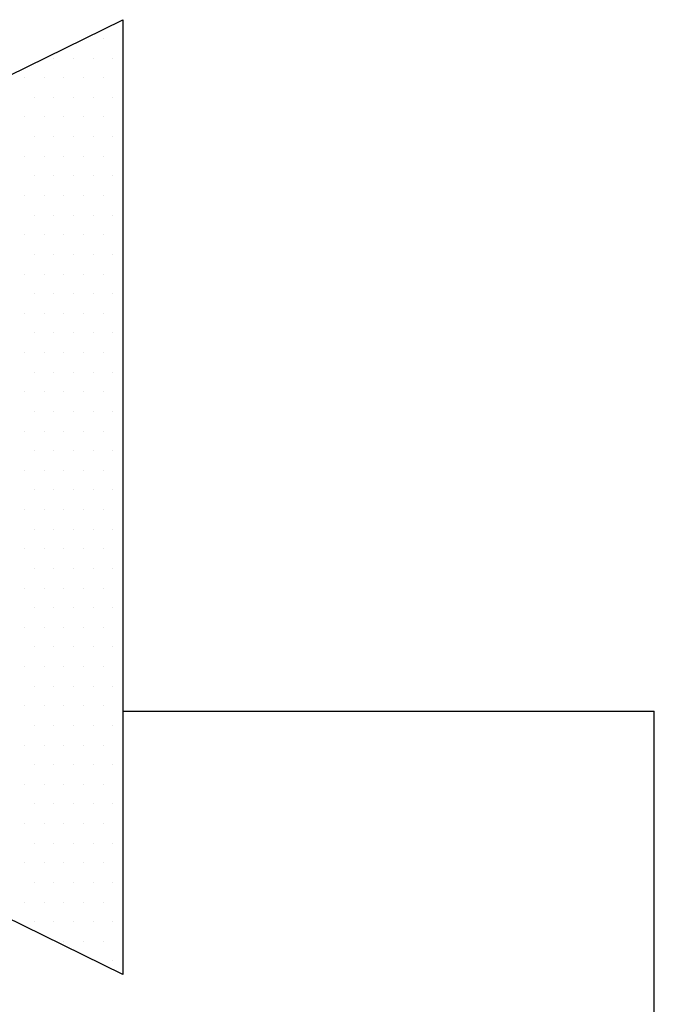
# Model space of a CAD drawing. Header units: millimetres. Extents: x 472 to 1299, y 510 to 798.
# Tile 42 of 69: x 989.36 to 991.36, y 628.2 to 631.31. Entities that reach past the tile are written whole.
import ezdxf
from ezdxf.enums import TextEntityAlignment as Align

# ---------------------------------------------------------------- set-up
doc = ezdxf.new("R2010")
doc.units = ezdxf.units.MM
doc.header["$LTSCALE"] = 4
doc.layers.add('ARMATURA', color=7, linetype='Continuous')
doc.layers.add('KKS_1', color=7, linetype='Continuous', lineweight=5)
doc.styles.get("Standard").update_dxf_attribs({"font": 'ISOCP.SHX'})

# ---------------------------------------------------------------- blocks, each defined once
blk = doc.blocks.new('*X17')
at = {"color": 0, "linetype": 'Continuous'}
for p, q in [((-3.09375, 1.4375), (-3.09375, 1.4375)), ((-3.03125, 1.4375), (-3.03125, 1.4375)), ((-3.0625, 1.375), (-3.0625, 1.375)), ((-3, 1.375), (-3, 1.375)), ((-2.9375, 1.375), (-2.9375, 1.375)), ((-2.875, 1.375), (-2.875, 1.375)), ((-3.09375, 1.3125), (-3.09375, 1.3125)), ((-3.03125, 1.3125), (-3.03125, 1.3125)), ((-2.96875, 1.3125), (-2.96875, 1.3125)), ((-2.90625, 1.3125), (-2.90625, 1.3125)), ((-2.84375, 1.3125), (-2.84375, 1.3125)), ((-2.78125, 1.3125), (-2.78125, 1.3125)), ((-3.0625, 1.25), (-3.0625, 1.25)), ((-3, 1.25), (-3, 1.25)), ((-2.9375, 1.25), (-2.9375, 1.25)), ((-2.875, 1.25), (-2.875, 1.25)), ((-2.8125, 1.25), (-2.8125, 1.25)), ((-3.09375, 1.1875), (-3.09375, 1.1875)), ((-3.03125, 1.1875), (-3.03125, 1.1875)), ((-2.96875, 1.1875), (-2.96875, 1.1875)), ((-2.90625, 1.1875), (-2.90625, 1.1875)), ((-2.84375, 1.1875), (-2.84375, 1.1875)), ((-2.78125, 1.1875), (-2.78125, 1.1875)), ((-3.0625, 1.125), (-3.0625, 1.125)), ((-3, 1.125), (-3, 1.125)), ((-2.9375, 1.125), (-2.9375, 1.125)), ((-2.875, 1.125), (-2.875, 1.125)), ((-2.8125, 1.125), (-2.8125, 1.125)), ((-3.09375, 1.0625), (-3.09375, 1.0625)), ((-3.03125, 1.0625), (-3.03125, 1.0625)), ((-2.96875, 1.0625), (-2.96875, 1.0625)), ((-2.90625, 1.0625), (-2.90625, 1.0625)), ((-2.84375, 1.0625), (-2.84375, 1.0625)), ((-2.78125, 1.0625), (-2.78125, 1.0625)), ((-3.0625, 1), (-3.0625, 1)), ((-3, 1), (-3, 1)), ((-2.9375, 1), (-2.9375, 1)), ((-2.875, 1), (-2.875, 1)), ((-2.8125, 1), (-2.8125, 1)), ((-3.09375, 0.9375), (-3.09375, 0.9375)), ((-3.03125, 0.9375), (-3.03125, 0.9375)), ((-2.96875, 0.9375), (-2.96875, 0.9375)), ((-2.90625, 0.9375), (-2.90625, 0.9375)), ((-2.84375, 0.9375), (-2.84375, 0.9375)), ((-2.78125, 0.9375), (-2.78125, 0.9375)), ((-3.0625, 0.875), (-3.0625, 0.875)), ((-3, 0.875), (-3, 0.875)), ((-2.9375, 0.875), (-2.9375, 0.875)), ((-2.875, 0.875), (-2.875, 0.875)), ((-2.8125, 0.875), (-2.8125, 0.875)), ((-3.09375, 0.8125), (-3.09375, 0.8125)), ((-3.03125, 0.8125), (-3.03125, 0.8125)), ((-2.96875, 0.8125), (-2.96875, 0.8125)), ((-2.90625, 0.8125), (-2.90625, 0.8125)), ((-2.84375, 0.8125), (-2.84375, 0.8125)), ((-2.78125, 0.8125), (-2.78125, 0.8125)), ((-3.0625, 0.75), (-3.0625, 0.75)), ((-3, 0.75), (-3, 0.75)), ((-2.9375, 0.75), (-2.9375, 0.75)), ((-2.875, 0.75), (-2.875, 0.75)), ((-2.8125, 0.75), (-2.8125, 0.75)), ((-3.09375, 0.6875), (-3.09375, 0.6875)), ((-3.03125, 0.6875), (-3.03125, 0.6875)), ((-2.96875, 0.6875), (-2.96875, 0.6875)), ((-2.90625, 0.6875), (-2.90625, 0.6875)), ((-2.84375, 0.6875), (-2.84375, 0.6875)), ((-2.78125, 0.6875), (-2.78125, 0.6875)), ((-3.0625, 0.625), (-3.0625, 0.625)), ((-3, 0.625), (-3, 0.625)), ((-2.9375, 0.625), (-2.9375, 0.625)), ((-2.875, 0.625), (-2.875, 0.625)), ((-2.8125, 0.625), (-2.8125, 0.625)), ((-3.09375, 0.5625), (-3.09375, 0.5625)), ((-3.03125, 0.5625), (-3.03125, 0.5625)), ((-2.96875, 0.5625), (-2.96875, 0.5625)), ((-2.90625, 0.5625), (-2.90625, 0.5625)), ((-2.84375, 0.5625), (-2.84375, 0.5625)), ((-2.78125, 0.5625), (-2.78125, 0.5625)), ((-3.0625, 0.5), (-3.0625, 0.5)), ((-3, 0.5), (-3, 0.5)), ((-2.9375, 0.5), (-2.9375, 0.5)), ((-2.875, 0.5), (-2.875, 0.5)), ((-2.8125, 0.5), (-2.8125, 0.5)), ((-3.09375, 0.4375), (-3.09375, 0.4375)), ((-3.03125, 0.4375), (-3.03125, 0.4375)), ((-2.96875, 0.4375), (-2.96875, 0.4375)), ((-2.90625, 0.4375), (-2.90625, 0.4375)), ((-2.84375, 0.4375), (-2.84375, 0.4375)), ((-2.78125, 0.4375), (-2.78125, 0.4375)), ((-3.0625, 0.375), (-3.0625, 0.375)), ((-3, 0.375), (-3, 0.375)), ((-2.9375, 0.375), (-2.9375, 0.375)), ((-2.875, 0.375), (-2.875, 0.375)), ((-2.8125, 0.375), (-2.8125, 0.375)), ((-3.09375, 0.3125), (-3.09375, 0.3125)), ((-3.03125, 0.3125), (-3.03125, 0.3125)), ((-2.96875, 0.3125), (-2.96875, 0.3125)), ((-2.90625, 0.3125), (-2.90625, 0.3125)), ((-2.84375, 0.3125), (-2.84375, 0.3125)), ((-2.78125, 0.3125), (-2.78125, 0.3125)), ((-3.0625, 0.25), (-3.0625, 0.25)), ((-3, 0.25), (-3, 0.25)), ((-2.9375, 0.25), (-2.9375, 0.25)), ((-2.875, 0.25), (-2.875, 0.25)), ((-2.8125, 0.25), (-2.8125, 0.25)), ((-3.09375, 0.1875), (-3.09375, 0.1875)), ((-3.03125, 0.1875), (-3.03125, 0.1875)), ((-2.96875, 0.1875), (-2.96875, 0.1875)), ((-2.90625, 0.1875), (-2.90625, 0.1875)), ((-2.84375, 0.1875), (-2.84375, 0.1875)), ((-2.78125, 0.1875), (-2.78125, 0.1875)), ((-3.0625, 0.125), (-3.0625, 0.125)), ((-3, 0.125), (-3, 0.125)), ((-2.9375, 0.125), (-2.9375, 0.125)), ((-2.875, 0.125), (-2.875, 0.125)), ((-2.8125, 0.125), (-2.8125, 0.125)), ((-3.09375, 0.0625), (-3.09375, 0.0625)), ((-3.03125, 0.0625), (-3.03125, 0.0625)), ((-2.96875, 0.0625), (-2.96875, 0.0625)), ((-2.90625, 0.0625), (-2.90625, 0.0625)), ((-2.84375, 0.0625), (-2.84375, 0.0625)), ((-2.78125, 0.0625), (-2.78125, 0.0625)), ((-3.0625, 0), (-3.0625, 0)), ((-3, 0), (-3, 0)), ((-2.9375, 0), (-2.9375, 0)), ((-2.875, 0), (-2.875, 0)), ((-2.8125, 0), (-2.8125, 0)), ((-3.09375, -0.0625), (-3.09375, -0.0625)), ((-3.03125, -0.0625), (-3.03125, -0.0625)), ((-2.96875, -0.0625), (-2.96875, -0.0625)), ((-2.90625, -0.0625), (-2.90625, -0.0625)), ((-2.84375, -0.0625), (-2.84375, -0.0625)), ((-2.78125, -0.0625), (-2.78125, -0.0625)), ((-3.0625, -0.125), (-3.0625, -0.125)), ((-3, -0.125), (-3, -0.125)), ((-2.9375, -0.125), (-2.9375, -0.125)), ((-2.875, -0.125), (-2.875, -0.125)), ((-2.8125, -0.125), (-2.8125, -0.125)), ((-3.09375, -0.1875), (-3.09375, -0.1875)), ((-3.03125, -0.1875), (-3.03125, -0.1875)), ((-2.96875, -0.1875), (-2.96875, -0.1875)), ((-2.90625, -0.1875), (-2.90625, -0.1875)), ((-2.84375, -0.1875), (-2.84375, -0.1875)), ((-2.78125, -0.1875), (-2.78125, -0.1875)), ((-3.0625, -0.25), (-3.0625, -0.25)), ((-3, -0.25), (-3, -0.25)), ((-2.9375, -0.25), (-2.9375, -0.25)), ((-2.875, -0.25), (-2.875, -0.25)), ((-2.8125, -0.25), (-2.8125, -0.25)), ((-3.09375, -0.3125), (-3.09375, -0.3125)), ((-3.03125, -0.3125), (-3.03125, -0.3125)), ((-2.96875, -0.3125), (-2.96875, -0.3125)), ((-2.90625, -0.3125), (-2.90625, -0.3125)), ((-2.84375, -0.3125), (-2.84375, -0.3125)), ((-2.78125, -0.3125), (-2.78125, -0.3125)), ((-3.0625, -0.375), (-3.0625, -0.375)), ((-3, -0.375), (-3, -0.375)), ((-2.9375, -0.375), (-2.9375, -0.375)), ((-2.875, -0.375), (-2.875, -0.375)), ((-2.8125, -0.375), (-2.8125, -0.375)), ((-3.09375, -0.4375), (-3.09375, -0.4375)), ((-3.03125, -0.4375), (-3.03125, -0.4375)), ((-2.96875, -0.4375), (-2.96875, -0.4375)), ((-2.90625, -0.4375), (-2.90625, -0.4375)), ((-2.84375, -0.4375), (-2.84375, -0.4375)), ((-2.78125, -0.4375), (-2.78125, -0.4375)), ((-3.0625, -0.5), (-3.0625, -0.5)), ((-3, -0.5), (-3, -0.5)), ((-2.9375, -0.5), (-2.9375, -0.5)), ((-2.875, -0.5), (-2.875, -0.5)), ((-2.8125, -0.5), (-2.8125, -0.5)), ((-3.09375, -0.5625), (-3.09375, -0.5625)), ((-3.03125, -0.5625), (-3.03125, -0.5625)), ((-2.96875, -0.5625), (-2.96875, -0.5625)), ((-2.90625, -0.5625), (-2.90625, -0.5625)), ((-2.84375, -0.5625), (-2.84375, -0.5625)), ((-2.78125, -0.5625), (-2.78125, -0.5625)), ((-3.0625, -0.625), (-3.0625, -0.625)), ((-3, -0.625), (-3, -0.625)), ((-2.9375, -0.625), (-2.9375, -0.625)), ((-2.875, -0.625), (-2.875, -0.625)), ((-2.8125, -0.625), (-2.8125, -0.625)), ((-3.09375, -0.6875), (-3.09375, -0.6875)), ((-3.03125, -0.6875), (-3.03125, -0.6875)), ((-2.96875, -0.6875), (-2.96875, -0.6875)), ((-2.90625, -0.6875), (-2.90625, -0.6875)), ((-2.84375, -0.6875), (-2.84375, -0.6875)), ((-2.78125, -0.6875), (-2.78125, -0.6875)), ((-3.0625, -0.75), (-3.0625, -0.75)), ((-3, -0.75), (-3, -0.75)), ((-2.9375, -0.75), (-2.9375, -0.75)), ((-2.875, -0.75), (-2.875, -0.75)), ((-2.8125, -0.75), (-2.8125, -0.75)), ((-3.09375, -0.8125), (-3.09375, -0.8125)), ((-3.03125, -0.8125), (-3.03125, -0.8125)), ((-2.96875, -0.8125), (-2.96875, -0.8125)), ((-2.90625, -0.8125), (-2.90625, -0.8125)), ((-2.84375, -0.8125), (-2.84375, -0.8125)), ((-2.78125, -0.8125), (-2.78125, -0.8125)), ((-3.0625, -0.875), (-3.0625, -0.875)), ((-3, -0.875), (-3, -0.875)), ((-2.9375, -0.875), (-2.9375, -0.875)), ((-2.875, -0.875), (-2.875, -0.875)), ((-2.8125, -0.875), (-2.8125, -0.875)), ((-3.09375, -0.9375), (-3.09375, -0.9375)), ((-3.03125, -0.9375), (-3.03125, -0.9375)), ((-2.96875, -0.9375), (-2.96875, -0.9375)), ((-2.90625, -0.9375), (-2.90625, -0.9375)), ((-2.84375, -0.9375), (-2.84375, -0.9375)), ((-2.78125, -0.9375), (-2.78125, -0.9375)), ((-3.0625, -1), (-3.0625, -1)), ((-3, -1), (-3, -1)), ((-2.9375, -1), (-2.9375, -1)), ((-2.875, -1), (-2.875, -1)), ((-2.8125, -1), (-2.8125, -1)), ((-3.09375, -1.0625), (-3.09375, -1.0625)), ((-3.03125, -1.0625), (-3.03125, -1.0625)), ((-2.96875, -1.0625), (-2.96875, -1.0625)), ((-2.90625, -1.0625), (-2.90625, -1.0625)), ((-2.84375, -1.0625), (-2.84375, -1.0625)), ((-2.78125, -1.0625), (-2.78125, -1.0625)), ((-3.0625, -1.125), (-3.0625, -1.125)), ((-3, -1.125), (-3, -1.125)), ((-2.9375, -1.125), (-2.9375, -1.125)), ((-2.875, -1.125), (-2.875, -1.125)), ((-2.8125, -1.125), (-2.8125, -1.125)), ((-3.09375, -1.1875), (-3.09375, -1.1875)), ((-3.03125, -1.1875), (-3.03125, -1.1875)), ((-2.96875, -1.1875), (-2.96875, -1.1875)), ((-2.90625, -1.1875), (-2.90625, -1.1875)), ((-2.84375, -1.1875), (-2.84375, -1.1875)), ((-2.78125, -1.1875), (-2.78125, -1.1875)), ((-3.0625, -1.25), (-3.0625, -1.25)), ((-3, -1.25), (-3, -1.25)), ((-2.9375, -1.25), (-2.9375, -1.25)), ((-2.875, -1.25), (-2.875, -1.25)), ((-2.8125, -1.25), (-2.8125, -1.25)), ((-3.09375, -1.3125), (-3.09375, -1.3125)), ((-3.03125, -1.3125), (-3.03125, -1.3125)), ((-2.96875, -1.3125), (-2.96875, -1.3125)), ((-2.90625, -1.3125), (-2.90625, -1.3125)), ((-2.84375, -1.3125), (-2.84375, -1.3125)), ((-2.78125, -1.3125), (-2.78125, -1.3125)), ((-3.0625, -1.375), (-3.0625, -1.375)), ((-3, -1.375), (-3, -1.375)), ((-2.9375, -1.375), (-2.9375, -1.375)), ((-2.875, -1.375), (-2.875, -1.375)), ((-2.8125, -1.375), (-2.8125, -1.375)), ((-3.09375, -1.4375), (-3.09375, -1.4375)), ((-3.03125, -1.4375), (-3.03125, -1.4375)), ((-2.96875, -1.4375), (-2.96875, -1.4375)), ((-2.90625, -1.4375), (-2.90625, -1.4375)), ((-3.0625, -1.5), (-3.0625, -1.5))]:
    blk.add_line(p, q, dxfattribs=at)
blk = doc.blocks.new('ZZWR_RP_DH')
at = {"linetype": 'Continuous'}
blk.add_lwpolyline([(0, 0.0029), (3.0619, 1.5064), (3.0619, -1.5035), (0, 0)], dxfattribs=at)
at = {"layer": 'ARMATURA', "ltscale": 0.2}
for p in [(3.0619, -0.6736), (4.7389, -2.3506)]:
    blk.add_line(p, (4.7389, -0.6736), dxfattribs=at)
at = {"linetype": 'Continuous', "xscale": -0.9900000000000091, "yscale": 0.9900000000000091, "zscale": 0.9900000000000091}
blk.add_blockref('*X17', (-0.0012, 0.024), dxfattribs=at)
at = {"layer": 'KKS_1', "color": 7, "width": 0.8}
blk.add_attdef('KKS_1_KONIEC', text='', height=1.8, dxfattribs=at).set_placement((0.0917, 2.2173), align=Align.CENTER)
at = {"layer": 'KKS_1', "color": 7, "width": 0.8, "flags": 1}
for tag, p, height in [('OPIS', (-6.2488, -0.2827), 1.5), ('KKS_1_PEŁNY', (-6.262, -3.0289), 2.5)]:
    blk.add_attdef(tag, p, '', height=height, dxfattribs=at)

msp = doc.modelspace()

# ---------------------------------------------------------------- block references
at = {"layer": 'ARMATURA'}
msp.add_blockref('ZZWR_RP_DH', (986.626, 629.8012), dxfattribs=at)

doc.saveas('drawing.dxf')
